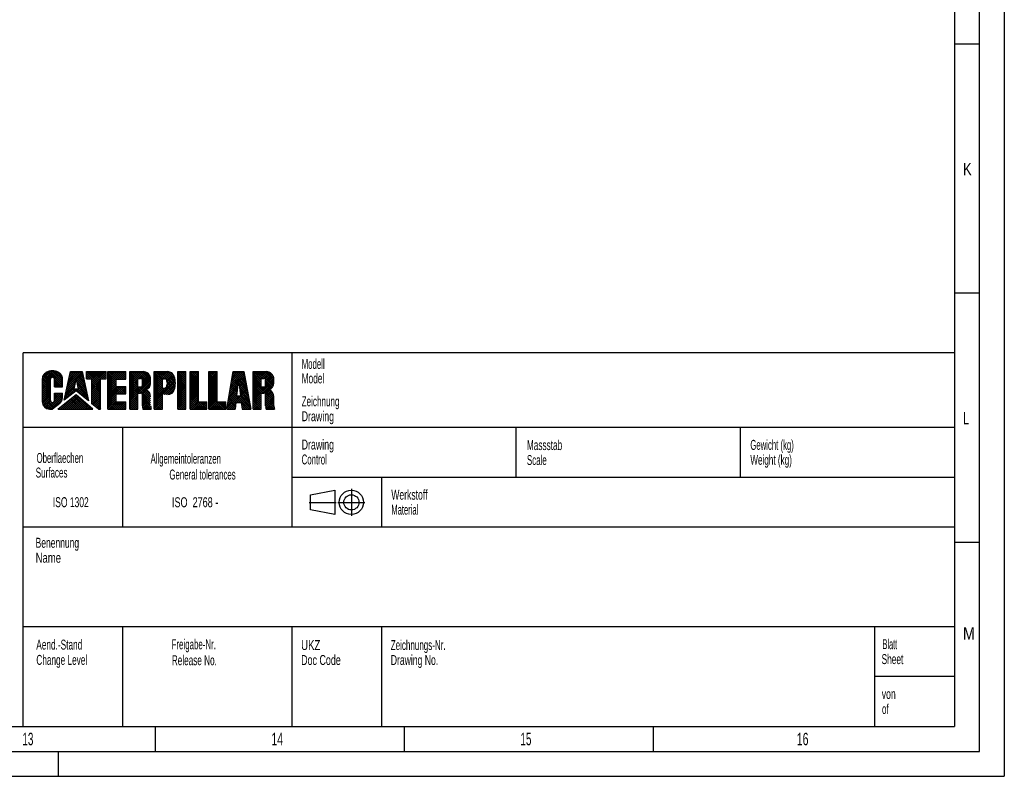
# Model space of a CAD drawing. Header units: millimetres. Extents: x 0 to 841, y 0 to 594.
# Tile 33 of 65: x 643 to 841, y 0 to 152. Entities that reach past the tile are written whole.
import ezdxf
from ezdxf.enums import TextEntityAlignment as Align

# ---------------------------------------------------------------- set-up
doc = ezdxf.new("R2010")
doc.units = ezdxf.units.MM
doc.header["$LTSCALE"] = 46.255
doc.linetypes.add('CENTER', pattern=[0.6, 0.375, -0.075, 0.075, -0.075])
doc.layers.get('0').update_dxf_attribs({"linetype": 'CONTINUOUS'})
doc.styles.add('TEXTSTYLE_2', font='txt')
doc.styles.add('TEXTSTYLE_3', font='txt', dxfattribs={"width": 0.8})

msp = doc.modelspace()

# ---------------------------------------------------------------- linework, layer by layer
at = {"color": 5, "linetype": 'CONTINUOUS'}
for p, q in [((841, 594), (841, 0)), ((831, 584), (831, 10)), ((831, 147), (836, 147)), ((831, 97), (836, 97)), ((649.99023, 81.36398), (647.8417, 79.21546)), ((649.57402, 81.35185), (647.8417, 79.61953)), ((650.35161, 81.32129), (647.8417, 78.81138)), ((650.67305, 81.23866), (647.8417, 78.40731)), ((649.06195, 81.24384), (647.85667, 80.03857)), ((648.70801, 81.09688), (648.63963, 81.05967)), ((648.77841, 81.13191), (648.70801, 81.09688)), ((648.85071, 81.16471), (648.77841, 81.13191)), ((649.91056, 80.09787), (648.8459, 81.16253)), ((648.92478, 81.1952), (648.85071, 81.16471)), ((649.00049, 81.22335), (648.92478, 81.1952)), ((649.07771, 81.2491), (649.00049, 81.22335)), ((649.15629, 81.27241), (649.07771, 81.2491)), ((651.87777, 78.53473), (649.1438, 81.2687)), ((649.31703, 81.31152), (649.23612, 81.29323)), ((649.39891, 81.32726), (649.31703, 81.31152)), ((649.48158, 81.34042), (649.39891, 81.32726)), ((651.87777, 78.9388), (649.4769, 81.33968)), ((649.56492, 81.35098), (649.48158, 81.34042)), ((649.64878, 81.35892), (649.56492, 81.35098)), ((649.73301, 81.36422), (649.64878, 81.35892)), ((649.81746, 81.36686), (649.73301, 81.36422)), ((649.90199, 81.36686), (649.81746, 81.36686)), ((651.87777, 79.34287), (649.85378, 81.36686)), ((649.98644, 81.36422), (649.90199, 81.36686)), ((650.96063, 81.12216), (649.93355, 80.09509)), ((650.07067, 81.35892), (649.98644, 81.36422)), ((650.15452, 81.35098), (650.07067, 81.35892)), ((650.23787, 81.34042), (650.15452, 81.35098)), ((650.32054, 81.32726), (650.23787, 81.34042)), ((651.87777, 79.74694), (650.29308, 81.33163)), ((650.40241, 81.31152), (650.32054, 81.32726)), ((650.48333, 81.29323), (650.40241, 81.31152)), ((650.56315, 81.27241), (650.48333, 81.29323)), ((650.64174, 81.2491), (650.56315, 81.27241)), ((650.71896, 81.22335), (650.64174, 81.2491)), ((650.79467, 81.1952), (650.71896, 81.22335)), ((650.86874, 81.16471), (650.79467, 81.1952)), ((651.82222, 80.20657), (650.86081, 81.16797)), ((650.94104, 81.13191), (650.86874, 81.16471)), ((651.01144, 81.09688), (650.94104, 81.13191)), ((651.07982, 81.05967), (651.01144, 81.09688)), ((652.20285, 75.52174), (653.47593, 81.21017)), ((655.82243, 81.13512), (652.77772, 78.0904)), ((655.49342, 81.21017), (652.89422, 78.61098)), ((655.08934, 81.21017), (653.01073, 79.13156)), ((654.68527, 81.21017), (653.12724, 79.65213)), ((654.2812, 81.21017), (653.24374, 80.17271)), ((653.87713, 81.21017), (653.36025, 80.69329)), ((653.47593, 81.21017), (655.80549, 81.21017)), ((656.43501, 78.42228), (653.64711, 81.21017)), ((656.31715, 78.9442), (654.05118, 81.21017)), ((656.1993, 79.46613), (654.45525, 81.21017)), ((656.08145, 79.98805), (654.85933, 81.21017)), ((655.96359, 80.50997), (655.2634, 81.21017)), ((655.84574, 81.0319), (655.66747, 81.21017)), ((655.80549, 81.21017), (657.13278, 75.33213)), ((656.7265, 81.21017), (660.62714, 81.21017)), ((656.7265, 79.74744), (656.7265, 81.21017)), ((657.1097, 81.21017), (656.7265, 80.82697)), ((657.51377, 81.21017), (656.7265, 80.4229)), ((657.91784, 81.21017), (656.7265, 80.01883)), ((658.32191, 81.21017), (656.85918, 79.74744)), ((659.54358, 78.54627), (656.87968, 81.21017)), ((658.72598, 81.21017), (657.26326, 79.74744)), ((659.54358, 78.95034), (657.28375, 81.21017)), ((659.13006, 81.21017), (657.66733, 79.74744)), ((659.54358, 79.35441), (657.68782, 81.21017)), ((659.53413, 81.21017), (657.81, 79.48604)), ((659.9382, 81.21017), (657.81, 79.08197)), ((660.34227, 81.21017), (657.81, 78.6779)), ((660.62714, 81.09097), (657.81, 78.27383)), ((659.55462, 79.74744), (658.09189, 81.21017)), ((659.95869, 79.74744), (658.49597, 81.21017)), ((660.36276, 79.74744), (658.90004, 81.21017)), ((660.62714, 79.88714), (659.30411, 81.21017)), ((660.62714, 80.29121), (659.70818, 81.21017)), ((660.62714, 80.69528), (660.11225, 81.21017)), ((660.62714, 81.09935), (660.51632, 81.21017)), ((660.62714, 79.74744), (660.62714, 81.21017)), ((660.99983, 81.21017), (664.61117, 81.21017)), ((660.99983, 73.70687), (660.99983, 81.21017)), ((661.15041, 81.21017), (660.99983, 81.05959)), ((661.55448, 81.21017), (660.99983, 80.65552)), ((661.95855, 81.21017), (660.99983, 80.25145)), ((662.36262, 81.21017), (660.99983, 79.84738)), ((662.7667, 81.21017), (660.99983, 79.44331)), ((663.17077, 81.21017), (660.99983, 79.03924)), ((663.57484, 81.21017), (660.99983, 78.63517)), ((663.97891, 81.21017), (660.99983, 78.23109)), ((662.64461, 79.48595), (660.99983, 81.13073)), ((662.85655, 79.67808), (661.32446, 81.21017)), ((663.26062, 79.67808), (661.72853, 81.21017)), ((663.66469, 79.67808), (662.13261, 81.21017)), ((664.06876, 79.67808), (662.53668, 81.21017)), ((664.38298, 81.21017), (662.85089, 79.67808)), ((664.47283, 79.67808), (662.94075, 81.21017)), ((664.61117, 79.94382), (663.34482, 81.21017)), ((664.61117, 80.34789), (663.74889, 81.21017)), ((664.61117, 80.75196), (664.15296, 81.21017)), ((664.61117, 81.15603), (664.55703, 81.21017)), ((664.61117, 79.67808), (664.61117, 81.21017)), ((665.43358, 81.21017), (668.06434, 81.21017)), ((665.43358, 73.70685), (665.43358, 81.21017)), ((665.43358, 81.18943), (665.45432, 81.21017)), ((665.59519, 81.21017), (665.43358, 81.04855)), ((665.99926, 81.21017), (665.43358, 80.64448)), ((666.40334, 81.21017), (665.43358, 80.24041)), ((666.80741, 81.21017), (665.43358, 79.83634)), ((667.21148, 81.21017), (665.43358, 79.43227)), ((667.61555, 81.21017), (665.43358, 79.0282)), ((668.01962, 81.21017), (665.43358, 78.62413)), ((667.00681, 79.56853), (665.43358, 81.14177)), ((667.12255, 79.85687), (665.76925, 81.21017)), ((667.52662, 79.85687), (666.17332, 81.21017)), ((669.44618, 78.34138), (666.57739, 81.21017)), ((669.54665, 78.64498), (666.98146, 81.21017)), ((668.38862, 81.1751), (667.07039, 79.85687)), ((669.58124, 79.01446), (667.38553, 81.21017)), ((668.69187, 81.07428), (667.47446, 79.85687)), ((669.58124, 79.41853), (667.7896, 81.21017)), ((669.57521, 79.82864), (668.19973, 81.20412)), ((670.29637, 81.21017), (673.03441, 81.21017)), ((670.29637, 73.70687), (670.29637, 81.21017)), ((670.44405, 81.21017), (670.29637, 81.06249)), ((670.84812, 81.21017), (670.29637, 80.65842)), ((671.25219, 81.21017), (670.29637, 80.25435)), ((671.65626, 81.21017), (670.29637, 79.85028)), ((672.06033, 81.21017), (670.29637, 79.44621)), ((672.4644, 81.21017), (670.29637, 79.04214)), ((672.86847, 81.21017), (670.29637, 78.63807)), ((673.25454, 81.19216), (670.29637, 78.234)), ((671.94112, 79.48307), (670.29637, 81.12783)), ((672.0429, 79.78537), (670.6181, 81.21017)), ((672.45405, 79.77829), (671.02217, 81.21017)), ((674.47875, 78.15766), (671.42624, 81.21017)), ((674.53026, 78.51022), (671.83031, 81.21017)), ((674.55118, 78.89337), (672.23438, 81.21017)), ((673.56735, 81.10091), (672.25181, 79.78537)), ((674.53251, 79.31612), (672.63845, 81.21017)), ((674.45753, 79.79516), (673.04255, 81.21015)), ((674.28782, 80.36894), (673.54758, 81.10919)), ((675.01613, 81.21017), (676.66091, 81.21017)), ((675.01613, 73.70687), (675.01613, 81.21017)), ((675.2929, 81.21017), (675.01613, 80.9334)), ((675.69697, 81.21017), (675.01613, 80.52933)), ((676.10104, 81.21017), (675.01613, 80.12526)), ((676.50511, 81.21017), (675.01613, 79.72118)), ((676.66091, 79.61214), (675.06288, 81.21017)), ((676.66091, 80.01621), (675.46695, 81.21017)), ((676.66091, 80.42029), (675.87102, 81.21017)), ((676.66091, 80.82436), (676.27509, 81.21017)), ((676.66091, 73.70687), (676.66091, 81.21017)), ((677.51905, 81.21017), (679.1638, 81.21017)), ((677.51905, 73.70687), (677.51905, 81.21017)), ((677.71733, 81.21017), (677.51905, 81.01189)), ((678.1214, 81.21017), (677.51905, 80.60782)), ((678.52547, 81.21017), (677.51905, 80.20375)), ((678.92954, 81.21017), (677.51905, 79.79968)), ((679.1638, 79.53368), (677.51905, 81.17843)), ((679.1638, 79.93775), (677.89138, 81.21017)), ((679.1638, 80.34182), (678.29545, 81.21017)), ((679.1638, 80.74589), (678.69952, 81.21017)), ((679.1638, 81.14996), (679.10359, 81.21017)), ((679.1638, 75.13711), (679.1638, 81.21017)), ((681.27342, 81.21017), (682.95396, 81.21017)), ((681.27342, 73.70687), (681.27342, 81.21017)), ((681.35397, 81.21017), (681.27342, 81.12962)), ((681.75804, 81.21017), (681.27342, 80.72555)), ((682.16211, 81.21017), (681.27342, 80.32148)), ((682.56618, 81.21017), (681.27342, 79.91741)), ((682.95396, 81.19388), (681.27342, 79.51334)), ((682.95396, 79.38016), (681.27342, 81.0607)), ((682.95396, 79.78423), (681.52802, 81.21017)), ((682.95396, 80.1883), (681.93209, 81.21017)), ((682.95396, 80.59237), (682.33616, 81.21017)), ((682.95396, 80.99644), (682.74023, 81.21017)), ((682.95396, 75.13711), (682.95396, 81.21017)), ((684.88475, 73.70687), (686.17194, 81.21017)), ((688.22318, 81.21017), (685.74719, 78.73419)), ((687.8191, 81.21017), (685.83086, 79.22193)), ((687.41503, 81.21017), (685.91453, 79.70967)), ((687.01096, 81.21017), (685.99821, 80.19742)), ((686.60689, 81.21017), (686.08188, 80.68516)), ((686.20282, 81.21017), (686.16555, 81.1729)), ((686.17194, 81.21017), (688.31733, 81.21017)), ((688.76028, 78.82676), (686.37687, 81.21017)), ((688.66804, 79.32307), (686.78094, 81.21017)), ((688.5758, 79.81938), (687.18501, 81.21017)), ((688.48357, 80.31569), (687.58909, 81.21017)), ((688.39133, 80.812), (687.99316, 81.21017)), ((688.31733, 81.21017), (689.7118, 73.70687)), ((690.1766, 81.21017), (692.80739, 81.21017)), ((690.1766, 73.70685), (690.1766, 81.21017)), ((690.24353, 81.21017), (690.1766, 81.14324)), ((690.6476, 81.21017), (690.1766, 80.73917)), ((691.05167, 81.21017), (690.1766, 80.3351)), ((691.45574, 81.21017), (690.1766, 79.93103)), ((691.85982, 81.21017), (690.1766, 79.52696)), ((692.26389, 81.21017), (690.1766, 79.12288)), ((692.66796, 81.21017), (690.1766, 78.71881)), ((693.05215, 81.1903), (690.1766, 78.31474)), ((691.77089, 79.85687), (690.41758, 81.21017)), ((692.17496, 79.85687), (690.82165, 81.21017)), ((694.15846, 78.27744), (691.22573, 81.21017)), ((694.2711, 78.56887), (691.6298, 81.21017)), ((694.32359, 78.92045), (692.03387, 81.21017)), ((693.36851, 81.10258), (692.1228, 79.85687)), ((694.3243, 79.32381), (692.43794, 81.21017)), ((694.32391, 79.72827), (692.84241, 81.20977)), ((694.22613, 80.23012), (693.34426, 81.11199)), ((647.84346, 79.91907), (647.84169, 79.85578)), ((647.8417, 75.11543), (647.8417, 79.85578)), ((649.46696, 78.11704), (647.8417, 79.7423)), ((649.46695, 79.62849), (647.8417, 78.00324)), ((649.46696, 77.71297), (647.8417, 79.33823)), ((649.46695, 79.22442), (647.8417, 77.59917)), ((647.84877, 79.98225), (647.84346, 79.91907)), ((647.85761, 80.04521), (647.84877, 79.98225)), ((647.86995, 80.10784), (647.85761, 80.04521)), ((647.88578, 80.17002), (647.86995, 80.10784)), ((649.46696, 78.52112), (647.87204, 80.11604)), ((647.90509, 80.23165), (647.88578, 80.17002)), ((647.92783, 80.29263), (647.90509, 80.23165)), ((647.95395, 80.35283), (647.92783, 80.29263)), ((647.9834, 80.41217), (647.95395, 80.35283)), ((649.46696, 78.92519), (647.98227, 80.40988)), ((648.01615, 80.47053), (647.9834, 80.41217)), ((648.05215, 80.52781), (648.01615, 80.47053)), ((648.09131, 80.58391), (648.05215, 80.52781)), ((648.13357, 80.63873), (648.09131, 80.58391)), ((648.17886, 80.69219), (648.13357, 80.63873)), ((649.46695, 79.32926), (648.14454, 80.65168)), ((648.2271, 80.74417), (648.17886, 80.69219)), ((648.2782, 80.79459), (648.2271, 80.74417)), ((648.33209, 80.84337), (648.2782, 80.79459)), ((648.38864, 80.89041), (648.33209, 80.84337)), ((649.46877, 79.73151), (648.34564, 80.85465)), ((648.44778, 80.93565), (648.38864, 80.89041)), ((648.50939, 80.97898), (648.44778, 80.93565)), ((648.57338, 81.02035), (648.50939, 80.97898)), ((648.63963, 81.05967), (648.57338, 81.02035)), ((649.60551, 79.99885), (648.58005, 81.02431)), ((649.46698, 75.41339), (649.46695, 79.69326)), ((651.21678, 80.97425), (650.19015, 79.94761)), ((651.83209, 78.17634), (650.27789, 79.73054)), ((651.44122, 80.79462), (650.27957, 79.63297)), ((651.63079, 80.58011), (650.27957, 79.22889)), ((651.77823, 80.32349), (650.27957, 78.82482)), ((651.86703, 80.00822), (650.27957, 78.42075)), ((650.27957, 78.17634), (650.27957, 79.69326)), ((651.42802, 78.17634), (650.27957, 79.32479)), ((651.87777, 79.61488), (650.43923, 78.17634)), ((651.87777, 79.21081), (650.8433, 78.17634)), ((651.14607, 81.02035), (651.07982, 81.05967)), ((651.21006, 80.97898), (651.14607, 81.02035)), ((651.27167, 80.93565), (651.21006, 80.97898)), ((651.3308, 80.89041), (651.27167, 80.93565)), ((651.38736, 80.84337), (651.3308, 80.89041)), ((651.44125, 80.79459), (651.38736, 80.84337)), ((651.49235, 80.74417), (651.44125, 80.79459)), ((651.54059, 80.69219), (651.49235, 80.74417)), ((651.58587, 80.63873), (651.54059, 80.69219)), ((651.62814, 80.58391), (651.58587, 80.63873)), ((651.6673, 80.52781), (651.62814, 80.58391)), ((651.70329, 80.47053), (651.6673, 80.52781)), ((651.73604, 80.41217), (651.70329, 80.47053)), ((651.7655, 80.35283), (651.73604, 80.41217)), ((651.79162, 80.29263), (651.7655, 80.35283)), ((651.81436, 80.23165), (651.79162, 80.29263)), ((651.83366, 80.17002), (651.81436, 80.23165)), ((651.8495, 80.10784), (651.83366, 80.17002)), ((651.86184, 80.04521), (651.8495, 80.10784)), ((651.87068, 79.98225), (651.86184, 80.04521)), ((651.87599, 79.91907), (651.87068, 79.98225)), ((651.87776, 79.85578), (651.87599, 79.91907)), ((651.87777, 78.17634), (651.87777, 79.85578)), ((654.54635, 79.45496), (652.66121, 77.56983)), ((654.24566, 78.18719), (653.06387, 79.36899)), ((654.32313, 78.5138), (653.13776, 79.69917)), ((654.40059, 78.84041), (653.21166, 80.02934)), ((654.47806, 79.16701), (653.28555, 80.35952)), ((654.55552, 79.49362), (653.35944, 80.6897)), ((654.63298, 79.82023), (653.43334, 81.01987)), ((654.65427, 79.90996), (654.15315, 77.79712)), ((655.10119, 77.79712), (654.65427, 79.90996)), ((656.55286, 77.90035), (654.68405, 79.76916)), ((655.89687, 80.80548), (654.71487, 79.62348)), ((655.9713, 80.47584), (654.78542, 79.28996)), ((656.67071, 77.37843), (654.79245, 79.25669)), ((656.04573, 80.14621), (654.85596, 78.95644)), ((656.12017, 79.81657), (654.92651, 78.62291)), ((656.1946, 79.48693), (654.99706, 78.28939)), ((656.26904, 79.15729), (655.06761, 77.95587)), ((659.54358, 78.1422), (656.7265, 80.95928)), ((657.53427, 79.74744), (656.7265, 80.55521)), ((657.1302, 79.74744), (656.7265, 80.15114)), ((656.7265, 79.74744), (657.81, 79.74744)), ((657.81, 74.76965), (657.81, 79.74744)), ((659.54358, 79.60334), (657.81, 77.86976)), ((659.54358, 77.73813), (657.81, 79.47171)), ((659.54358, 79.19927), (657.81, 77.46569)), ((659.54358, 79.74744), (660.62714, 79.74744)), ((659.54358, 73.70687), (659.54358, 79.74744)), ((660.62714, 80.6869), (659.68768, 79.74744)), ((660.62714, 80.28283), (660.09175, 79.74744)), ((660.62714, 79.87876), (660.49582, 79.74744)), ((662.64461, 79.08188), (660.99983, 80.72666)), ((662.64461, 78.67781), (660.99983, 80.32259)), ((662.64461, 78.27374), (660.99983, 79.91852)), ((663.73241, 76.78187), (660.99983, 79.51445)), ((662.64461, 79.47181), (660.99983, 77.82702)), ((663.32833, 76.78187), (660.99983, 79.11038)), ((662.64461, 79.67808), (664.61117, 79.67808)), ((662.64461, 78.21209), (662.64461, 79.67808)), ((664.61117, 81.03429), (663.25496, 79.67808)), ((664.61117, 80.63022), (663.65904, 79.67808)), ((664.61117, 80.22615), (664.06311, 79.67808)), ((664.61117, 79.82208), (664.46718, 79.67808)), ((667.00681, 79.16446), (665.43358, 80.7377)), ((667.00681, 78.76039), (665.43358, 80.33363)), ((667.00681, 78.35632), (665.43358, 79.92956)), ((669.56339, 79.92544), (665.43358, 75.79563)), ((667.00681, 79.7933), (665.43358, 78.22006)), ((669.58124, 79.53922), (665.43358, 75.39156)), ((669.58124, 75.37782), (665.43358, 79.52549)), ((667.00681, 79.38922), (665.43358, 77.81598)), ((667.63901, 76.91598), (665.43358, 79.12141)), ((667.00681, 79.85687), (667.55724, 79.85687)), ((667.00681, 78.14059), (667.00681, 79.85687)), ((669.58124, 79.13515), (667.37099, 76.9249)), ((668.94793, 80.92626), (667.79487, 79.77321)), ((669.16394, 80.73821), (667.93515, 79.50941)), ((669.34151, 80.51171), (667.93647, 79.10666)), ((669.47778, 80.24391), (667.93647, 78.70259)), ((667.93647, 78.51982), (667.93647, 79.47765)), ((669.29843, 78.08506), (667.93647, 79.44702)), ((669.40504, 80.40287), (668.77396, 81.03396)), ((669.58124, 78.96713), (669.58124, 79.69325)), ((671.94112, 79.079), (670.29637, 80.72376)), ((671.94112, 78.67493), (670.29637, 80.31969)), ((671.94112, 78.27086), (670.29637, 79.91562)), ((674.49451, 79.60364), (670.29637, 75.4055)), ((673.16296, 76.64496), (670.29637, 79.51154)), ((671.94112, 79.47468), (670.29637, 77.82993)), ((674.53881, 79.24387), (670.29637, 75.00143)), ((672.765, 76.63884), (670.29637, 79.10747)), ((671.94112, 79.78537), (672.3702, 79.78537)), ((671.94112, 77.92606), (671.94112, 79.78537)), ((673.82558, 80.95507), (672.60001, 79.72949)), ((674.03889, 80.7643), (672.80588, 79.53129)), ((674.40214, 77.8302), (672.86372, 79.36863)), ((674.42393, 79.93713), (672.86879, 78.38199)), ((674.20892, 80.53026), (672.89281, 79.21415)), ((674.33107, 80.24834), (672.94228, 78.85956)), ((676.66091, 80.9619), (675.01613, 79.31711)), ((676.66091, 79.20807), (675.01613, 80.85286)), ((676.66091, 80.55782), (675.01613, 78.91304)), ((676.66091, 78.804), (675.01613, 80.44878)), ((676.66091, 80.15375), (675.01613, 78.50897)), ((676.66091, 78.39993), (675.01613, 80.04471)), ((676.66091, 79.74968), (675.01613, 78.1049)), ((676.66091, 77.99586), (675.01613, 79.64064)), ((676.66091, 79.34561), (675.01613, 77.70083)), ((676.66091, 77.59179), (675.01613, 79.23657)), ((679.1638, 81.04036), (677.51905, 79.39561)), ((679.1638, 79.12961), (677.51905, 80.77436)), ((679.1638, 80.63629), (677.51905, 78.99154)), ((679.1638, 78.72553), (677.51905, 80.37029)), ((679.1638, 80.23222), (677.51905, 78.58747)), ((679.1638, 78.32146), (677.51905, 79.96622)), ((679.1638, 79.82815), (677.51905, 78.18339)), ((679.1638, 77.91739), (677.51905, 79.56215)), ((679.1638, 79.42408), (677.51905, 77.77932)), ((679.1638, 77.51332), (677.51905, 79.15808)), ((682.95396, 80.78981), (681.27342, 79.10926)), ((682.95396, 78.97609), (681.27342, 80.65663)), ((682.95396, 80.38574), (681.27342, 78.70519)), ((682.95396, 78.57202), (681.27342, 80.25256)), ((682.95396, 79.98167), (681.27342, 78.30112)), ((682.95396, 78.16795), (681.27342, 79.84849)), ((682.95396, 79.5776), (681.27342, 77.89705)), ((682.95396, 77.76387), (681.27342, 79.44442)), ((682.95396, 79.17352), (681.27342, 77.49298)), ((687.1978, 79.37666), (685.57984, 77.7587)), ((688.3659, 80.94883), (685.66352, 78.24644)), ((687.05266, 78.10996), (685.84694, 79.31567)), ((687.0942, 78.47249), (685.90611, 79.66058)), ((687.13574, 78.83502), (685.96528, 80.00548)), ((687.17728, 79.19755), (686.02445, 80.35038)), ((687.21882, 79.56008), (686.08362, 80.69529)), ((688.85252, 78.33046), (686.14278, 81.04019)), ((687.24464, 79.78537), (686.85131, 76.35279)), ((687.24464, 79.78537), (687.63795, 76.35279)), ((688.94475, 77.83415), (687.27713, 79.50177)), ((688.42923, 80.60808), (687.28184, 79.46069)), ((688.49255, 80.26734), (687.32338, 79.09816)), ((688.55588, 79.92659), (687.36492, 78.73563)), ((688.61921, 79.58585), (687.40646, 78.3731)), ((688.68253, 79.2451), (687.448, 78.01057)), ((691.7499, 79.47379), (690.1766, 81.04708)), ((691.7499, 79.06972), (690.1766, 80.64301)), ((691.7499, 78.66565), (690.1766, 80.23894)), ((691.7499, 78.26157), (690.1766, 79.83487)), ((694.3243, 79.63395), (690.1766, 75.48624)), ((691.7499, 79.48397), (690.1766, 77.91067)), ((694.3243, 75.28309), (690.1766, 79.4308)), ((691.7499, 79.85687), (692.3003, 79.85687)), ((691.7499, 78.14059), (691.7499, 79.85687)), ((694.3243, 79.22988), (692.01933, 76.9249)), ((693.63471, 80.96471), (692.48104, 79.81104)), ((694.29182, 80.00554), (692.64236, 78.35608)), ((693.8598, 80.78572), (692.66287, 79.5888)), ((694.04646, 80.56832), (692.67952, 79.20138)), ((694.19295, 80.31073), (692.67952, 78.79731)), ((692.67952, 78.51982), (692.67952, 79.47765)), ((694.00092, 78.0309), (692.67952, 79.3523)), ((694.3243, 78.96713), (694.3243, 79.69325)), ((649.46697, 77.30889), (647.8417, 78.93416)), ((649.46696, 78.82035), (647.8417, 77.1951)), ((649.46697, 76.90482), (647.8417, 78.53009)), ((649.46696, 78.41628), (647.8417, 76.79103)), ((649.46697, 76.50075), (647.8417, 78.12601)), ((649.46696, 78.01222), (647.8417, 76.38696)), ((649.46697, 76.09667), (647.8417, 77.72194)), ((649.46696, 77.60815), (647.8417, 75.98289)), ((649.46698, 75.6926), (647.8417, 77.31787)), ((649.46697, 77.20408), (647.8417, 75.57882)), ((651.02395, 78.17634), (650.27957, 78.92072)), ((650.61988, 78.17634), (650.27957, 78.51665)), ((650.27957, 78.17634), (651.87777, 78.17634)), ((651.87777, 78.80674), (651.24737, 78.17634)), ((651.87777, 78.40267), (651.65144, 78.17634)), ((654.65427, 77.39081), (652.20285, 75.52174)), ((654.16945, 77.86585), (652.31169, 76.00809)), ((654.50479, 77.79712), (652.31466, 75.60699)), ((654.29508, 78.39555), (652.4282, 76.52867)), ((654.42072, 78.92526), (652.54471, 77.04925)), ((653.49869, 76.50974), (652.6205, 77.38793)), ((653.72795, 76.68455), (652.6944, 77.7181)), ((653.95722, 76.85935), (652.76829, 78.04828)), ((654.18649, 77.03416), (652.84219, 78.37846)), ((654.41575, 77.20896), (652.91608, 78.70864)), ((654.1682, 77.86059), (652.98997, 79.03881)), ((654.90886, 77.79712), (654.01563, 76.90389)), ((654.15315, 77.79712), (655.10119, 77.79712)), ((654.64502, 77.38376), (654.23166, 77.79712)), ((656.94357, 75.48929), (654.63573, 77.79712)), ((657.13278, 75.33213), (654.65427, 77.39081)), ((656.34347, 78.82766), (654.79212, 77.27631)), ((656.78857, 76.8565), (654.90086, 78.74421)), ((656.90642, 76.33458), (655.00926, 78.23174)), ((656.4179, 78.49802), (655.01285, 77.09297)), ((657.02427, 75.81266), (655.03981, 77.79712)), ((656.49234, 78.16838), (655.23358, 76.90963)), ((656.56677, 77.83874), (655.45431, 76.72628)), ((656.6412, 77.50911), (655.67504, 76.54294)), ((656.71564, 77.17947), (655.89577, 76.3596)), ((659.54358, 77.33406), (657.81, 79.06764)), ((659.54358, 78.7952), (657.81, 77.06162)), ((659.54358, 76.92999), (657.81, 78.66357)), ((659.54358, 78.39113), (657.81, 76.65754)), ((659.54358, 76.52592), (657.81, 78.2595)), ((659.54358, 77.98706), (657.81, 76.25347)), ((659.54358, 76.12185), (657.81, 77.85543)), ((659.54358, 77.58298), (657.81, 75.8494)), ((659.54358, 75.71777), (657.81, 77.45136)), ((659.54358, 77.17891), (657.81, 75.44533)), ((662.64461, 79.06773), (660.99983, 77.42295)), ((662.92426, 76.78187), (660.99983, 78.70631)), ((662.64461, 78.66366), (660.99983, 77.01888)), ((662.64461, 76.65745), (660.99983, 78.30223)), ((662.64461, 78.25959), (660.99983, 76.61481)), ((663.00119, 78.21209), (660.99983, 76.21074)), ((663.40526, 78.21209), (660.99983, 75.80667)), ((663.80933, 78.21209), (660.99983, 75.4026)), ((662.64461, 76.25338), (660.99983, 77.89816)), ((662.64461, 75.84931), (660.99983, 77.49409)), ((662.64461, 78.21209), (664.61117, 78.21209)), ((664.13648, 76.78187), (662.70626, 78.21209)), ((664.2134, 78.21209), (662.78318, 76.78187)), ((664.54055, 76.78187), (663.11033, 78.21209)), ((664.61117, 78.20579), (663.18725, 76.78187)), ((664.61117, 77.11532), (663.5144, 78.21209)), ((664.61117, 77.80172), (663.59132, 76.78187)), ((664.61117, 77.51939), (663.91847, 78.21209)), ((664.61117, 77.39765), (663.99539, 76.78187)), ((664.61117, 77.92346), (664.32254, 78.21209)), ((664.61117, 76.78187), (664.61117, 78.21209)), ((667.00681, 78.98515), (665.43358, 77.41191)), ((667.22602, 76.9249), (665.43358, 78.71734)), ((667.00681, 78.58108), (665.43358, 77.00784)), ((667.00681, 76.74003), (665.43358, 78.31327)), ((667.00681, 78.17701), (665.43358, 76.60377)), ((667.37446, 78.14059), (665.43358, 76.1997)), ((667.00681, 76.33596), (665.43358, 77.9092)), ((667.00681, 75.93189), (665.43358, 77.50513)), ((667.00681, 78.14059), (667.55724, 78.14059)), ((669.58124, 75.78189), (667.22254, 78.14059)), ((669.58117, 76.18603), (667.62119, 78.14602)), ((669.55913, 78.70897), (667.73226, 76.8821)), ((669.49382, 76.67746), (667.86833, 78.30294)), ((668.76796, 77.51373), (667.91771, 76.66348)), ((669.11062, 77.8688), (667.93647, 79.04295)), ((668.88438, 77.69097), (667.93647, 78.63888)), ((669.01236, 77.35406), (667.93647, 76.27817)), ((669.21763, 77.15525), (667.93647, 75.8741)), ((671.94112, 79.07061), (670.29637, 77.42585)), ((672.36093, 76.63884), (670.29637, 78.7034)), ((671.94112, 78.66654), (670.29637, 77.02178)), ((671.95686, 76.63884), (670.29637, 78.29933)), ((671.94112, 78.26247), (670.29637, 76.61771)), ((672.41486, 77.92806), (670.29637, 75.80957)), ((672.00879, 77.92606), (670.29637, 76.21364)), ((671.94112, 76.25051), (670.29637, 77.89526)), ((671.94112, 75.84643), (670.29637, 77.49119)), ((671.94112, 77.92606), (672.3702, 77.92606)), ((673.4931, 76.71888), (672.28592, 77.92606)), ((674.55065, 78.85164), (672.33786, 76.63884)), ((673.76394, 76.85211), (672.62204, 77.99402)), ((674.51963, 78.41654), (672.74193, 76.63884)), ((673.98834, 77.03179), (672.81774, 78.20239)), ((674.16963, 77.25456), (672.90006, 78.52414)), ((674.30474, 77.52353), (672.94194, 78.88633)), ((674.4256, 77.91844), (673.15103, 76.64387)), ((674.17659, 77.26536), (673.76228, 76.85105)), ((676.66091, 78.94154), (675.01613, 77.29676)), ((676.66091, 77.18772), (675.01613, 78.8325)), ((676.66091, 78.53747), (675.01613, 76.89269)), ((676.66091, 76.78365), (675.01613, 78.42843)), ((676.66091, 78.1334), (675.01613, 76.48862)), ((676.66091, 76.37957), (675.01613, 78.02436)), ((676.66091, 77.72933), (675.01613, 76.08454)), ((676.66091, 75.9755), (675.01613, 77.62029)), ((676.66091, 77.32526), (675.01613, 75.68047)), ((676.66091, 75.57143), (675.01613, 77.21622)), ((679.1638, 79.02001), (677.51905, 77.37525)), ((679.1638, 77.10925), (677.51905, 78.754)), ((679.1638, 78.61594), (677.51905, 76.97118)), ((679.1638, 76.70518), (677.51905, 78.34993)), ((679.1638, 78.21186), (677.51905, 76.56711)), ((679.1638, 76.30111), (677.51905, 77.94586)), ((679.1638, 77.80779), (677.51905, 76.16304)), ((679.1638, 75.89704), (677.51905, 77.54179)), ((679.1638, 77.40372), (677.51905, 75.75897)), ((679.1638, 75.49297), (677.51905, 77.13772)), ((682.95396, 77.3598), (681.27342, 79.04035)), ((682.95396, 78.76945), (681.27342, 77.08891)), ((682.95396, 76.95573), (681.27342, 78.63628)), ((682.95396, 78.36538), (681.27342, 76.68484)), ((682.95396, 76.55166), (681.27342, 78.23221)), ((682.95396, 77.96131), (681.27342, 76.28077)), ((682.95396, 76.14759), (681.27342, 77.82813)), ((682.95396, 77.55724), (681.27342, 75.8767)), ((682.95396, 75.74352), (681.27342, 77.42406)), ((682.95396, 77.15317), (681.27342, 75.47262)), ((688.99916, 77.54138), (685.16466, 73.70687)), ((686.98863, 77.5512), (685.24516, 75.80772)), ((687.04093, 78.00757), (685.32883, 76.29547)), ((687.09322, 78.46393), (685.4125, 76.78321)), ((687.70836, 75.02983), (685.49194, 77.24625)), ((687.14551, 78.92029), (685.49617, 77.27095)), ((689.43539, 73.70687), (685.5511, 77.59116)), ((686.88649, 76.65984), (685.61027, 77.93606)), ((686.92804, 77.02237), (685.66944, 78.28096)), ((686.96958, 77.3849), (685.72861, 78.62587)), ((687.01112, 77.74743), (685.78778, 78.97077)), ((689.06249, 77.20063), (686.89169, 75.02983)), ((689.03699, 77.33784), (687.32943, 79.0454)), ((689.12923, 76.84153), (687.38172, 78.58904)), ((689.22147, 76.34522), (687.43401, 78.13268)), ((689.3137, 75.84891), (687.4863, 77.67632)), ((688.74586, 78.90436), (687.48954, 77.64804)), ((688.80919, 78.56361), (687.53108, 77.28551)), ((689.40594, 75.3526), (687.53859, 77.21995)), ((688.87251, 78.22287), (687.57262, 76.92298)), ((688.93584, 77.88212), (687.61416, 76.56045)), ((691.7499, 79.0799), (690.1766, 77.5066)), ((692.27842, 76.9249), (690.1766, 79.02673)), ((691.7499, 78.67583), (690.1766, 77.10253)), ((691.87435, 76.9249), (690.1766, 78.62266)), ((691.7499, 78.27175), (690.1766, 76.69846)), ((691.7499, 76.64529), (690.1766, 78.21859)), ((692.46404, 78.17776), (690.1766, 75.89032)), ((692.0228, 78.14059), (690.1766, 76.29439)), ((691.7499, 76.24122), (690.1766, 77.81451)), ((691.7499, 75.83715), (690.1766, 77.41044)), ((691.7499, 78.14059), (692.3003, 78.14059)), ((694.3243, 75.68717), (691.87088, 78.14059)), ((694.3243, 76.09124), (692.27495, 78.14059)), ((694.31701, 78.81851), (692.40783, 76.90933)), ((694.27808, 76.54154), (692.5682, 78.25141)), ((693.44763, 77.54506), (692.63202, 76.72945)), ((693.80412, 77.82364), (692.67952, 78.94823)), ((693.56863, 77.65505), (692.67952, 78.54416)), ((693.70174, 77.3951), (692.67952, 76.37288)), ((693.91599, 77.20528), (692.67952, 75.96881)), ((694.13392, 78.23135), (693.54317, 77.64061)), ((649.49811, 75.2574), (647.8417, 76.9138)), ((649.46697, 76.80001), (647.8417, 75.17474)), ((650.30681, 74.04462), (647.8417, 76.50973)), ((650.07969, 73.86767), (647.8417, 76.10566)), ((649.83642, 73.70687), (647.8417, 75.70159)), ((649.43235, 73.70687), (647.8417, 75.29752)), ((649.46697, 76.39594), (647.87629, 74.80526)), ((649.46698, 75.99187), (647.98061, 74.50551)), ((649.46698, 75.5878), (648.13467, 74.2555)), ((649.51157, 75.22832), (648.33124, 74.04799)), ((651.87777, 76.78639), (648.85488, 73.7635)), ((651.87777, 76.38231), (649.20311, 73.70765)), ((651.87777, 75.97824), (649.6064, 73.70687)), ((650.98818, 74.57547), (650.26351, 75.30014)), ((650.27957, 76.90323), (651.87777, 76.90323)), ((650.27957, 75.41339), (650.27957, 76.90323)), ((650.37833, 76.90323), (650.27957, 76.80447)), ((650.7824, 76.90323), (650.27957, 76.4004)), ((651.18647, 76.90323), (650.27957, 75.99633)), ((651.59055, 76.90323), (650.27957, 75.59225)), ((651.76811, 75.41183), (650.27957, 76.90036)), ((651.62469, 75.15117), (650.27957, 76.49629)), ((651.43777, 74.93402), (650.27957, 76.09222)), ((651.21531, 74.75241), (650.27957, 75.68815)), ((651.80066, 75.49706), (650.49426, 74.19066)), ((651.85864, 75.72536), (650.68077, 76.90323)), ((654.64582, 76.54322), (651.01097, 73.70687)), ((651.87777, 76.1103), (651.08484, 76.90323)), ((651.87777, 76.51437), (651.48892, 76.90323)), ((653.81409, 75.89421), (651.62676, 73.70687)), ((651.87777, 75.95673), (651.87777, 76.90323)), ((654.76528, 76.44132), (652.03083, 73.70687)), ((652.35235, 75.63573), (652.25103, 75.73704)), ((652.58162, 75.81053), (652.32493, 76.06722)), ((652.81088, 75.98533), (652.39882, 76.3974)), ((654.98333, 76.25531), (652.4349, 73.70687)), ((653.04015, 76.16014), (652.47271, 76.72757)), ((653.26942, 76.33494), (652.54661, 77.05775)), ((655.20139, 76.0693), (652.83897, 73.70687)), ((654.2812, 73.70687), (652.84785, 75.14023)), ((654.68527, 73.70687), (653.07481, 75.31733)), ((655.41945, 75.88328), (653.24304, 73.70687)), ((655.08934, 73.70687), (653.30178, 75.49444)), ((655.49342, 73.70687), (653.52874, 75.67154)), ((655.63751, 75.69727), (653.64711, 73.70687)), ((655.89749, 73.70687), (653.75571, 75.84865)), ((656.30156, 73.70687), (653.98267, 76.02576)), ((655.85557, 75.51126), (654.05118, 73.70687)), ((656.70563, 73.70687), (654.20964, 76.20286)), ((657.1097, 73.70687), (654.4366, 76.37997)), ((656.07363, 75.32524), (654.45525, 73.70687)), ((657.9708, 73.70687), (654.64582, 76.54322)), ((656.29168, 75.13923), (654.85933, 73.70687)), ((657.51377, 73.70687), (654.86085, 76.35979)), ((656.79007, 76.84983), (656.1165, 76.17626)), ((656.86451, 76.5202), (656.33723, 75.99292)), ((656.93894, 76.19056), (656.55796, 75.80958)), ((657.01337, 75.86092), (656.77869, 75.62624)), ((657.08781, 75.53128), (656.99942, 75.4429)), ((659.54358, 75.3137), (657.81, 77.04729)), ((659.54358, 76.77484), (657.81, 75.04126)), ((659.54358, 74.90963), (657.81, 76.64321)), ((659.54358, 74.50556), (657.81, 76.23914)), ((659.54358, 74.10149), (657.81, 75.83507)), ((659.53413, 73.70687), (657.81, 75.431)), ((659.54358, 76.37077), (657.88236, 74.70955)), ((659.54358, 75.9667), (658.10309, 74.52621)), ((659.54358, 75.56263), (658.32382, 74.34287)), ((659.54358, 75.15856), (658.54455, 74.15953)), ((662.64461, 75.44524), (660.99983, 77.09002)), ((663.97891, 73.70687), (660.99983, 76.68595)), ((662.64461, 76.64331), (660.99983, 74.99853)), ((663.57484, 73.70687), (660.99983, 76.28188)), ((662.64461, 76.23924), (660.99983, 74.59445)), ((663.17077, 73.70687), (660.99983, 75.87781)), ((662.64461, 75.83517), (660.99983, 74.19038)), ((662.7667, 73.70687), (660.99983, 75.47374)), ((662.64461, 75.43109), (660.99983, 73.78631)), ((662.7547, 75.13711), (661.32446, 73.70687)), ((663.15877, 75.13711), (661.72853, 73.70687)), ((663.56284, 75.13711), (662.13261, 73.70687)), ((663.96691, 75.13711), (662.53668, 73.70687)), ((662.64461, 76.78187), (664.61117, 76.78187)), ((662.64461, 75.13711), (662.64461, 76.78187)), ((662.64461, 75.13711), (664.61117, 75.13711)), ((664.37099, 75.13711), (662.94075, 73.70687)), ((664.38298, 73.70687), (662.95274, 75.13711)), ((664.61117, 73.88275), (663.35681, 75.13711)), ((664.61117, 74.28682), (663.76088, 75.13711)), ((664.61117, 74.6909), (664.16496, 75.13711)), ((664.61117, 76.99358), (664.39946, 76.78187)), ((664.61117, 75.09497), (664.56903, 75.13711)), ((664.61117, 73.70687), (664.61117, 75.13711)), ((667.00681, 75.52782), (665.43358, 77.10106)), ((667.00681, 75.12375), (665.43358, 76.69699)), ((667.00681, 76.56073), (665.43358, 74.98749)), ((667.00681, 74.71968), (665.43358, 76.29292)), ((667.00681, 76.15666), (665.43358, 74.58342)), ((667.00681, 74.31561), (665.43358, 75.88885)), ((667.00681, 75.75258), (665.43358, 74.17934)), ((667.00681, 73.91154), (665.43358, 75.48477)), ((667.00681, 75.34851), (665.43358, 73.77527)), ((667.00681, 76.9249), (667.55724, 76.9249)), ((667.00681, 73.70685), (667.00681, 76.9249)), ((669.58124, 74.97375), (667.92756, 76.62743)), ((669.38412, 76.91768), (667.93647, 75.47002)), ((669.50754, 76.63702), (667.93647, 75.06595)), ((667.93647, 74.35047), (667.93647, 76.54567)), ((669.57558, 76.301), (667.93647, 74.66188)), ((669.58124, 74.56968), (667.93647, 76.21445)), ((669.60065, 74.1462), (667.93647, 75.81038)), ((669.6359, 73.70687), (667.93647, 75.40631)), ((669.58124, 75.90258), (667.94299, 74.26434)), ((669.58124, 75.49851), (667.99501, 73.91228)), ((671.94112, 75.44236), (670.29637, 77.08712)), ((671.94112, 75.03829), (670.29637, 76.68305)), ((671.94112, 74.63422), (670.29637, 76.27898)), ((671.94112, 76.24211), (670.29637, 74.59736)), ((671.94112, 74.23015), (670.29637, 75.8749)), ((671.94112, 75.83804), (670.29637, 74.19329)), ((671.94112, 73.82608), (670.29637, 75.47083)), ((671.94112, 75.43397), (670.29637, 73.78921)), ((671.94112, 73.70687), (671.94112, 76.63885)), ((676.66091, 76.92118), (675.01613, 75.2764)), ((676.66091, 75.16736), (675.01613, 76.81214)), ((676.66091, 76.51711), (675.01613, 74.87233)), ((676.66091, 74.76329), (675.01613, 76.40807)), ((676.66091, 76.11304), (675.01613, 74.46826)), ((676.66091, 74.35922), (675.01613, 76.004)), ((676.66091, 75.70897), (675.01613, 74.06419)), ((676.66091, 73.95515), (675.01613, 75.59993)), ((676.50511, 73.70687), (675.01613, 75.19586)), ((676.66091, 75.3049), (675.06288, 73.70687)), ((679.1638, 76.99965), (677.51905, 75.3549)), ((680.54582, 73.70687), (677.51905, 76.73365)), ((679.1638, 76.59558), (677.51905, 74.95083)), ((680.14175, 73.70687), (677.51905, 76.32958)), ((679.1638, 76.19151), (677.51905, 74.54675)), ((679.73768, 73.70687), (677.51905, 75.92551)), ((679.1638, 75.78744), (677.51905, 74.14268)), ((679.33361, 73.70687), (677.51905, 75.52144)), ((679.1638, 75.38337), (677.51905, 73.73861)), ((679.32162, 75.13711), (677.89138, 73.70687)), ((679.72569, 75.13711), (678.29545, 73.70687)), ((680.12976, 75.13711), (678.69952, 73.70687)), ((680.53383, 75.13711), (679.10359, 73.70687)), ((679.1638, 75.13711), (680.8801, 75.13711)), ((680.8801, 73.77667), (679.51966, 75.13711)), ((680.8801, 74.18074), (679.92373, 75.13711)), ((680.8801, 74.58481), (680.3278, 75.13711)), ((680.8801, 74.98888), (680.73187, 75.13711)), ((680.8801, 73.70687), (680.8801, 75.13711)), ((682.95396, 75.33945), (681.27342, 77.01999)), ((682.95396, 76.7491), (681.27342, 75.06855)), ((684.18246, 73.70687), (681.27342, 76.61592)), ((682.95396, 76.34503), (681.27342, 74.66448)), ((683.77839, 73.70687), (681.27342, 76.21185)), ((682.95396, 75.94096), (681.27342, 74.26041)), ((683.37432, 73.70687), (681.27342, 75.80778)), ((682.95396, 75.53688), (681.27342, 73.85634)), ((682.97025, 73.70687), (681.27342, 75.40371)), ((682.95826, 75.13711), (681.52802, 73.70687)), ((683.36233, 75.13711), (681.93209, 73.70687)), ((683.7664, 75.13711), (682.33616, 73.70687)), ((684.17047, 75.13711), (682.74023, 73.70687)), ((682.95396, 75.13711), (684.70599, 75.13711)), ((684.57454, 75.13711), (683.1443, 73.70687)), ((684.58654, 73.70687), (683.1563, 75.13711)), ((684.70599, 73.99149), (683.56037, 75.13711)), ((684.70599, 74.39556), (683.96444, 75.13711)), ((684.70599, 74.79963), (684.36851, 75.13711)), ((684.70599, 73.70687), (684.70599, 75.13711)), ((687.40651, 76.35279), (684.91047, 73.85675)), ((687.00244, 76.35279), (684.99414, 74.34449)), ((686.88405, 76.63847), (685.07781, 74.83224)), ((686.55418, 73.75959), (685.13693, 75.17684)), ((686.93634, 77.09484), (685.16148, 75.31998)), ((686.59572, 74.12211), (685.1961, 75.52174)), ((686.63727, 74.48464), (685.25526, 75.86664)), ((686.67882, 74.84716), (685.31443, 76.21155)), ((686.90021, 75.02983), (685.3736, 76.55645)), ((687.30429, 75.02983), (685.43277, 76.90135)), ((686.85131, 76.35279), (687.63795, 76.35279)), ((689.68266, 73.86368), (687.19354, 76.35279)), ((689.12582, 76.85989), (687.29576, 75.02983)), ((689.49818, 74.85629), (687.59088, 76.76359)), ((689.59042, 74.35999), (687.59761, 76.35279)), ((689.18914, 76.51914), (687.69983, 75.02983)), ((689.25247, 76.1784), (687.82185, 74.74778)), ((689.3158, 75.83765), (687.86339, 74.38525)), ((689.37912, 75.49691), (687.90494, 74.02273)), ((689.44245, 75.15617), (687.99316, 73.70687)), ((691.7499, 75.43308), (690.1766, 77.00637)), ((691.7499, 76.65547), (690.1766, 75.08217)), ((691.7499, 75.02901), (690.1766, 76.6023)), ((691.7499, 76.2514), (690.1766, 74.6781)), ((691.7499, 74.62493), (690.1766, 76.19823)), ((691.7499, 75.84733), (690.1766, 74.27403)), ((691.7499, 74.22086), (690.1766, 75.79416)), ((691.7499, 75.44326), (690.1766, 73.86996)), ((691.7499, 73.81679), (690.1766, 75.39009)), ((691.7499, 76.9249), (692.3003, 76.9249)), ((691.7499, 73.70685), (691.7499, 76.9249)), ((694.09177, 76.97698), (692.67952, 75.56474)), ((694.22598, 76.70713), (692.67952, 75.16067)), ((692.67952, 74.35047), (692.67952, 76.54567)), ((694.3243, 74.87902), (692.67952, 76.52381)), ((694.30885, 76.38592), (692.67952, 74.7566)), ((694.3243, 74.47495), (692.67952, 76.11974)), ((694.3243, 75.99731), (692.67952, 74.35253)), ((694.35997, 74.03521), (692.67952, 75.71566)), ((694.28424, 73.70687), (692.67952, 75.31159)), ((694.3243, 75.59324), (692.72272, 73.99165)), ((694.3243, 75.18917), (692.84201, 73.70687)), ((694.3243, 74.35047), (694.3243, 76.16988)), ((649.00714, 73.72801), (647.86286, 74.87229)), ((649.72315, 75.03583), (648.56958, 73.88226)), ((649.25028, 73.70687), (649.87329, 73.70687)), ((650.53394, 74.22157), (649.71729, 75.03821)), ((651.33486, 74.84556), (649.87329, 73.70687)), ((650.76106, 74.39852), (650.08993, 75.06965)), ((651.01097, 73.70687), (657.9708, 73.70687)), ((651.04863, 73.70687), (651.03212, 73.72338)), ((651.97473, 74.45891), (651.22269, 73.70687)), ((651.4527, 73.70687), (651.25909, 73.90049)), ((651.85678, 73.70687), (651.48605, 74.07759)), ((652.26085, 73.70687), (651.71302, 74.2547)), ((652.66492, 73.70687), (651.93999, 74.4318)), ((653.06899, 73.70687), (652.16695, 74.60891)), ((653.47306, 73.70687), (652.39392, 74.78602)), ((653.87713, 73.70687), (652.62088, 74.96312)), ((656.50974, 74.95322), (655.2634, 73.70687)), ((656.7278, 74.7672), (655.66747, 73.70687)), ((656.94586, 74.58119), (656.07154, 73.70687)), ((657.16392, 74.39518), (656.47561, 73.70687)), ((657.38197, 74.20916), (656.87968, 73.70687)), ((657.60003, 74.02315), (657.28375, 73.70687)), ((657.91784, 73.70687), (657.61045, 74.01426)), ((657.81809, 73.83714), (657.68782, 73.70687)), ((659.13006, 73.70687), (657.81, 75.02693)), ((659.08952, 73.70687), (657.81, 74.76965)), ((659.54358, 74.75449), (658.76528, 73.97619)), ((659.54358, 74.35042), (658.98601, 73.79285)), ((659.08952, 73.70687), (659.54358, 73.70687)), ((659.54358, 73.94634), (659.30411, 73.70687)), ((662.36262, 73.70687), (660.99983, 75.06967)), ((661.95855, 73.70687), (660.99983, 74.66559)), ((661.55448, 73.70687), (660.99983, 74.26152)), ((661.15041, 73.70687), (660.99983, 73.85745)), ((660.99983, 73.70687), (664.61117, 73.70687)), ((664.61117, 74.97322), (663.34482, 73.70687)), ((664.61117, 74.56915), (663.74889, 73.70687)), ((664.61117, 74.16508), (664.15296, 73.70687)), ((664.61117, 73.76101), (664.55703, 73.70687)), ((666.80741, 73.70687), (665.43358, 75.0807)), ((666.40334, 73.70687), (665.43358, 74.67663)), ((665.99926, 73.70687), (665.43358, 74.27256)), ((665.59519, 73.70687), (665.43358, 73.86849)), ((665.43358, 73.70687), (667.00681, 73.70687)), ((667.00681, 74.94444), (665.76925, 73.70687)), ((667.00681, 74.54037), (666.17332, 73.70687)), ((667.00681, 74.1363), (666.57739, 73.70687)), ((667.00681, 73.73223), (666.98146, 73.70687)), ((669.23183, 73.70687), (667.93647, 75.00224)), ((668.82776, 73.70687), (667.93647, 74.59817)), ((668.42369, 73.70687), (667.95187, 74.1787)), ((668.04483, 73.70687), (669.68958, 73.70687)), ((669.58124, 75.09444), (668.19367, 73.70687)), ((669.58124, 74.69037), (668.59774, 73.70687)), ((669.58554, 74.29059), (669.00181, 73.70687)), ((669.63498, 73.93597), (669.40589, 73.70687)), ((671.65626, 73.70687), (670.29637, 75.06676)), ((671.25219, 73.70687), (670.29637, 74.66269)), ((670.84812, 73.70687), (670.29637, 74.25862)), ((670.44405, 73.70687), (670.29637, 73.85455)), ((670.29637, 73.70687), (671.94112, 73.70687)), ((671.94112, 75.0299), (670.6181, 73.70687)), ((671.94112, 74.62583), (671.02217, 73.70687)), ((671.94112, 74.22176), (671.42624, 73.70687)), ((671.94112, 73.81768), (671.83031, 73.70687)), ((676.10104, 73.70687), (675.01613, 74.79179)), ((675.69697, 73.70687), (675.01613, 74.38772)), ((675.2929, 73.70687), (675.01613, 73.98365)), ((675.01613, 73.70687), (676.66091, 73.70687)), ((676.66091, 74.90083), (675.46695, 73.70687)), ((676.66091, 74.49676), (675.87102, 73.70687)), ((676.66091, 74.09269), (676.27509, 73.70687)), ((678.92954, 73.70687), (677.51905, 75.11736)), ((678.52547, 73.70687), (677.51905, 74.71329)), ((678.1214, 73.70687), (677.51905, 74.30922)), ((677.71733, 73.70687), (677.51905, 73.90515)), ((677.51905, 73.70687), (680.8801, 73.70687)), ((680.8801, 75.07931), (679.50766, 73.70687)), ((680.8801, 74.67524), (679.91173, 73.70687)), ((680.8801, 74.27117), (680.31581, 73.70687)), ((680.8801, 73.86709), (680.71988, 73.70687)), ((682.56618, 73.70687), (681.27342, 74.99964)), ((682.16211, 73.70687), (681.27342, 74.59557)), ((681.75804, 73.70687), (681.27342, 74.19149)), ((681.35397, 73.70687), (681.27342, 73.78742)), ((681.27342, 73.70687), (684.70599, 73.70687)), ((684.70599, 74.86449), (683.54837, 73.70687)), ((684.70599, 74.46042), (683.95245, 73.70687)), ((684.70599, 74.05635), (684.35652, 73.70687)), ((684.88475, 73.70687), (686.54814, 73.70687)), ((684.99061, 73.70687), (684.90025, 73.79722)), ((685.39468, 73.70687), (684.95942, 74.14213)), ((685.79875, 73.70687), (685.01859, 74.48703)), ((686.20282, 73.70687), (685.07776, 74.83193)), ((686.67491, 74.81305), (685.56873, 73.70687)), ((686.62261, 74.35668), (685.9728, 73.70687)), ((686.57031, 73.90031), (686.37687, 73.70687)), ((686.69975, 75.02983), (686.54814, 73.70685)), ((686.69975, 75.02983), (687.78952, 75.02983)), ((687.78952, 75.02983), (687.94114, 73.70685)), ((689.03132, 73.70687), (687.80003, 74.93816)), ((688.62725, 73.70687), (687.85233, 74.48179)), ((688.22318, 73.70687), (687.90463, 74.02542)), ((687.94114, 73.70687), (689.7118, 73.70687)), ((689.50578, 74.81542), (688.39723, 73.70687)), ((689.5691, 74.47468), (688.8013, 73.70687)), ((689.63243, 74.13393), (689.20537, 73.70687)), ((689.69576, 73.79319), (689.60944, 73.70687)), ((691.45574, 73.70687), (690.1766, 74.98602)), ((691.05167, 73.70687), (690.1766, 74.58195)), ((690.6476, 73.70687), (690.1766, 74.17787)), ((690.24353, 73.70687), (690.1766, 73.7738)), ((690.1766, 73.70687), (691.7499, 73.70687)), ((691.7499, 75.03919), (690.41758, 73.70687)), ((691.7499, 74.63511), (690.82165, 73.70687)), ((691.7499, 74.23104), (691.22573, 73.70687)), ((691.7499, 73.82697), (691.6298, 73.70687)), ((693.88017, 73.70687), (692.67952, 74.90752)), ((693.4761, 73.70687), (692.67952, 74.50345)), ((693.07203, 73.70687), (692.70979, 74.06911)), ((692.78789, 73.70687), (694.43267, 73.70687)), ((694.3243, 74.7851), (693.24608, 73.70687)), ((694.3243, 74.38102), (693.65015, 73.70687)), ((694.36323, 74.01588), (694.05422, 73.70687)), ((831, 47), (836, 47)), ((10, 10), (831, 10)), ((670.5, 10), (670.5, 5)), ((720.5, 10), (720.5, 5)), ((770.5, 10), (770.5, 5)), ((651, 5), (651, 0)), ((0, 0), (841, 0))]:
    msp.add_line(p, q, dxfattribs=at)
at = {"color": 6, "linetype": 'CONTINUOUS'}
for p, q in [((836, 5), (836, 589)), ((831, 85), (644, 85)), ((644, 10), (644, 85)), ((831, 70), (644, 70)), ((5, 5), (836, 5))]:
    msp.add_line(p, q, dxfattribs=at)
at = {"color": 7, "linetype": 'CONTINUOUS'}
for p, q in [((698, 50), (698, 85)), ((664, 50), (664, 69.97911)), ((743, 60), (743, 70)), ((788, 60), (788, 70)), ((831, 60), (698, 60)), ((716, 50), (716, 60)), ((701.66175, 56.50822), (706.54047, 57.42298)), ((706.54047, 57.42298), (706.54047, 52.54426)), ((701.66175, 53.45902), (701.66175, 56.50822)), ((706.54047, 52.54426), (701.66175, 53.45902)), ((831, 50), (644, 50)), ((831, 30), (644, 30)), ((664, 10), (664, 30)), ((698, 10), (698, 30)), ((716, 10), (716, 30)), ((815, 10), (815, 30)), ((831, 20), (815, 20))]:
    msp.add_line(p, q, dxfattribs=at)
at = {"color": 5, "linetype": 'CENTER'}
for p, q in [((709.89459, 57.6834), (709.89459, 52.28385)), ((701.4091, 54.98362), (706.80909, 54.98362)), ((707.19481, 54.98362), (712.59436, 54.98362))]:
    msp.add_line(p, q, dxfattribs=at)
at = {"color": 7, "linetype": 'CONTINUOUS'}
for radius in [2.43936, 1.5246]:
    msp.add_circle((709.89459, 54.98362), radius, dxfattribs=at)
at = {"color": 5, "linetype": 'CONTINUOUS'}
for centre, radius, start, end in [((668.06434, 79.69325), 1.51692, 0, 90), ((673.03441, 79.85578), 1.35439, 17.3662078, 90), ((692.80739, 79.69325), 1.51692, 0, 90), ((649.87329, 79.69326), 0.40632, 0, 180), ((667.55724, 79.47765), 0.37924, 0, 90), ((672.3702, 79.28478), 0.50058, 0, 90), ((671.61932, 78.85572), 1.32297, 341.0753995, 18.9247322), ((670.46247, 78.92451), 4.08883, 340.9363947, 19.0641878), ((692.3003, 79.47765), 0.37923, 0, 90), ((667.55724, 78.51982), 0.37923, 270, 360), ((668.06434, 78.96713), 1.51692, 292.7765819, 360), ((668.06434, 76.16987), 1.51692, 0, 67.2234181), ((672.3702, 78.42665), 0.50058, 270, 360), ((673.03441, 77.99323), 1.35438, 270, 342.6320415), ((692.3003, 78.51982), 0.37923, 270, 360), ((692.80739, 78.96713), 1.51692, 292.7765819, 360), ((692.80739, 76.16987), 1.51692, 0, 67.2234181), ((649.87329, 75.41339), 0.40632, 180, 360), ((650.46921, 75.95673), 1.40857, 307.9208336, 360), ((667.55724, 76.54567), 0.37924, 0, 90), ((692.3003, 76.54567), 0.37923, 0, 90), ((649.25028, 75.11543), 1.40857, 180, 270), ((671.03891, 74.54185), 3.10833, 183.5297821, 195.5825115), ((672.68368, 74.54185), 3.10832, 183.5297928, 195.5825115), ((695.78196, 74.54185), 3.10833, 183.5297821, 195.5825115), ((697.42673, 74.54185), 3.10832, 183.5297928, 195.5825115)]:
    msp.add_arc(centre, radius, start, end, dxfattribs=at)

# ---------------------------------------------------------------- texts
for s, height, style, width, p in [('K', 2.50001, 'TEXTSTYLE_2', 0.785714, (832.70156, 120.613)), ('Modell', 2, 'TEXTSTYLE_3', 0.587302, (699.90891, 81.76214)), ('Model', 2, 'TEXTSTYLE_3', 0.62381, (699.90891, 78.86214)), ('Zeichnung', 2, 'TEXTSTYLE_3', 0.608466, (699.90891, 74.26214)), ('Drawing', 2, 'TEXTSTYLE_3', 0.663265, (699.90891, 71.26214)), ('L', 2.50001, 'TEXTSTYLE_2', 0.642857, (832.70156, 70.613)), ('Drawing', 2, 'TEXTSTYLE_3', 0.663265, (699.90333, 65.58749)), ('Massstab', 2, 'TEXTSTYLE_3', 0.619048, (745.1414, 65.47636)), ('Gewicht (kg)', 2, 'TEXTSTYLE_3', 0.581349, (790.00443, 65.51831)), ('Oberflaechen', 2, 'TEXTSTYLE_3', 0.583333, (646.68774, 62.89701)), ('Allgemeintoleranzen', 2, 'TEXTSTYLE_3', 0.582707, (669.57789, 62.75429)), ('Control', 2, 'TEXTSTYLE_3', 0.588435, (699.90333, 62.58749)), ('Scale', 2, 'TEXTSTYLE_3', 0.595238, (745.1414, 62.47636)), ('Weight (kg)', 2, 'TEXTSTYLE_3', 0.61039, (790.00443, 62.51831)), ('Surfaces', 2, 'TEXTSTYLE_3', 0.604167, (646.51441, 59.96018)), ('Werkstoff', 2, 'TEXTSTYLE_3', 0.645503, (717.90891, 55.51214)), ('Material', 2, 'TEXTSTYLE_3', 0.571429, (717.90891, 52.51214)), ('Benennung', 2, 'TEXTSTYLE_3', 0.637566, (646.49345, 45.8631)), ('Name', 2, 'TEXTSTYLE_3', 0.714286, (646.49345, 42.8631)), ('M', 2.50001, 'TEXTSTYLE_2', 0.857143, (832.70156, 27.413)), ('Blatt', 2, 'TEXTSTYLE_3', 0.533333, (816.54782, 25.51811)), ('Aend.-Stand', 2, 'TEXTSTYLE_3', 0.621212, (646.62617, 25.43176)), ('Freigabe-Nr.', 2, 'TEXTSTYLE_3', 0.593254, (673.79731, 25.48415)), ('UKZ', 2, 'TEXTSTYLE_3', 0.722222, (699.80501, 25.34131)), ('Zeichnungs-Nr.', 2, 'TEXTSTYLE_3', 0.602041, (717.80501, 25.34131)), ('Change Level', 2, 'TEXTSTYLE_3', 0.619048, (646.63475, 22.3631)), ('Release No.', 2, 'TEXTSTYLE_3', 0.614719, (673.8433, 22.29466)), ('Doc Code', 2, 'TEXTSTYLE_3', 0.669643, (699.80501, 22.34131)), ('Drawing No.', 2, 'TEXTSTYLE_3', 0.647186, (717.80501, 22.34131)), ('Sheet', 2, 'TEXTSTYLE_3', 0.62381, (816.36447, 22.51811)), ('von', 2, 'TEXTSTYLE_3', 0.650794, (816.39227, 15.52828)), ('of', 2, 'TEXTSTYLE_3', 0.595238, (816.44465, 12.50209)), ('13', 2.50001, 'TEXTSTYLE_2', 0.595238, (643.833, 6.231)), ('14', 2.50001, 'TEXTSTYLE_2', 0.630952, (693.833, 6.231)), ('15', 2.50001, 'TEXTSTYLE_2', 0.595238, (743.833, 6.231)), ('16', 2.50001, 'TEXTSTYLE_2', 0.630952, (799.333, 6.231))]:
    msp.add_text(s, height=height, dxfattribs=dict(at, style=style, width=width)).set_placement(p)
at = {"color": 5, "linetype": 'CONTINUOUS', "style": 'TEXTSTYLE_3'}
for s, width, p in [('General tolerances', 0.588624, (680.00346, 59.5681)), ('ISO 1302', 0.636905, (653.55958, 54.01562)), ('ISO  2768 -', 0.679654, (678.518, 54.00366))]:
    msp.add_text(s, height=2, dxfattribs=dict(at, width=width)).set_placement(p, align=Align.CENTER)

doc.saveas('drawing.dxf')
